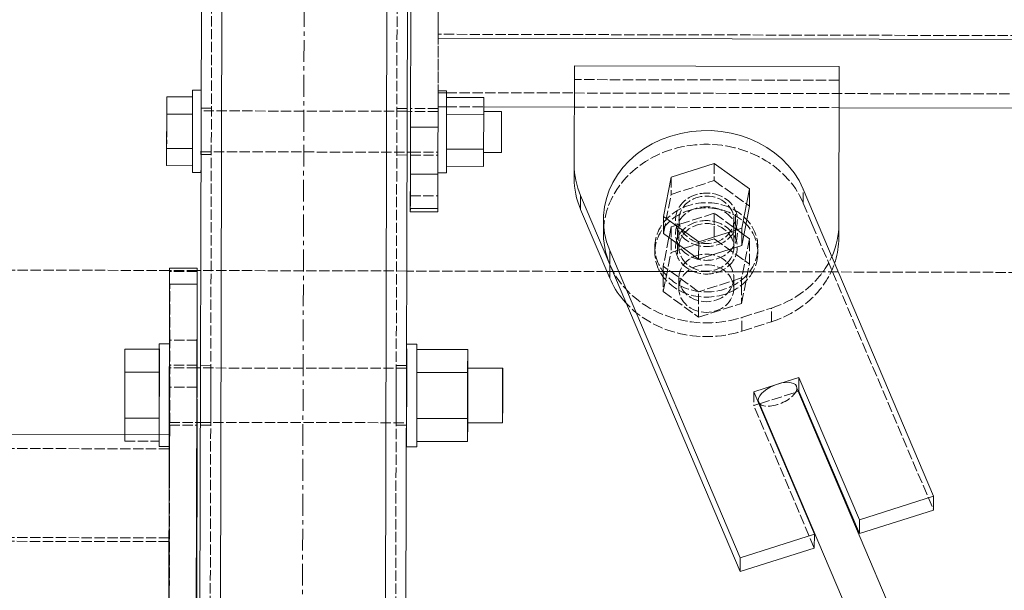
# Model space of a CAD drawing. Header units: millimetres. Extents: x -15129 to 9171, y -18789 to 5877.
# Tile 158 of 256: x -1201 to -915, y -15006 to -14840. Entities that reach past the tile are written whole.
import ezdxf

# ---------------------------------------------------------------- set-up
doc = ezdxf.new("R2010")
doc.units = ezdxf.units.MM
doc.linetypes.add('ACAD_ISO02W100', pattern=[15, 12, -3])
doc.linetypes.add('CENTER', pattern=[50.8, 31.75, -6.35, 6.35, -6.35])
for name, color, linetype in [('AS_Belki', 145, 'Continuous'), ('AS_Blachy', 30, 'Continuous'), ('AS_Sciany betonowe', 252, 'Continuous'), ('AS_Sruby', 9, 'Continuous')]:
    doc.layers.add(name, color=color, linetype=linetype)

msp = doc.modelspace()

# ---------------------------------------------------------------- linework, layer by layer
at = {"color": 5, "linetype": 'CENTER', "lineweight": 13, "ltscale": 0.2}
msp.add_line((-1118.09, -14663.04), (-1126.5, -17744.35, 38010), dxfattribs=at)
at = {"layer": 'AS_Belki', "color": 145, "linetype": 'Continuous', "lineweight": 13, "ltscale": 0.25}
for p, q in [((-1142.32, -14758.2), (-1147, -16827.95)), ((-1099, -16828.06), (-1094.32, -14758.31)), ((-1152.99, -16821.93), (-1148.33, -14764.19)), ((-1088.33, -14764.32), (-1092.66, -16678.61)), ((-1079.52, -14845.33), (-1079.44, -14810.69)), ((-178.61, -14847.37), (-1079.52, -14845.33)), ((-1066.26, -14865.36), (-1039.88, -14865.42)), ((-962.78, -14865.59), (-295.44, -14867.1)), ((-631.12, -15756.79), (-975.05, -14947.22)), ((-986.31, -14950.81), (-637.55, -15771.74)), ((-1157.85, -14960.8), (-2139.78, -14958.58))]:
    msp.add_line(p, q, dxfattribs=at)
at = {"layer": 'AS_Belki', "color": 84, "linetype": 'ACAD_ISO02W100', "lineweight": 13, "ltscale": 0.25}
for p, q in [((-1149.99, -16821.94), (-1145.33, -14764.19)), ((-1095.99, -16822.06), (-1091.33, -14764.31)), ((-1079.51, -14844.23), (-1079.56, -14864.47)), ((-178.6, -14846.27), (-1079.51, -14844.23)), ((-1079.55, -14861.23), (-1077.05, -14861.24)), ((-1077.05, -14861.24), (-1039.87, -14861.32)), ((-1039.87, -14861.32), (-181.14, -14863.26)), ((-1148.56, -14865.51), (-1148.56, -14865.7)), ((-1148.56, -14866.4), (-1148.56, -14865.51)), ((-1145.56, -14865.71), (-1148.56, -14865.7)), ((-1145.56, -14866.41), (-1145.56, -14865.71)), ((-1088.56, -14865.84), (-1091.56, -14865.83)), ((-1091.56, -14865.83), (-1091.56, -14866.53)), ((-1091.56, -14866.6), (-1091.56, -14866.53)), ((-1088.57, -14870.79), (-1088.56, -14866.61)), ((-1088.56, -14866.54), (-1088.56, -14865.84)), ((-1088.56, -14866.61), (-1088.56, -14866.54)), ((-1079.56, -14864.47), (-1079.56, -14864.51)), ((-1079.56, -14864.51), (-1079.56, -14865.33)), ((-1079.56, -14865.33), (-1077.06, -14865.34)), ((-1077.06, -14865.34), (-1066.26, -14865.36)), ((-1039.88, -14865.42), (-962.78, -14865.59)), ((-1088.59, -14878.67), (-1088.58, -14874.41)), ((-1148.59, -14878.53), (-1148.59, -14879.23)), ((-1148.59, -14879.23), (-1145.59, -14879.24)), ((-1145.59, -14879.24), (-1145.59, -14878.54)), ((-1145.59, -14878.78), (-1145.59, -14879.24)), ((-1091.59, -14879.36), (-1091.59, -14878.54)), ((-1091.59, -14878.66), (-1091.59, -14879.36)), ((-1091.59, -14879.36), (-1088.59, -14879.37)), ((-1088.59, -14879.37), (-1088.59, -14878.67)), ((-1148.74, -14944.78), (-1148.73, -14940.58)), ((-1145.73, -14940.59), (-1148.73, -14940.58)), ((-1145.73, -14940.59), (-1145.73, -14941.35)), ((-1091.73, -14940.65), (-1091.74, -14944.84)), ((-1088.74, -14940.65), (-1091.73, -14940.65)), ((-1088.73, -14940.65), (-1088.74, -14944.85)), ((-1148.73, -14941.35), (-1148.73, -14941.48)), ((-1145.73, -14941.35), (-1145.77, -14957.21)), ((-1145.75, -14946.95), (-1145.73, -14941.49)), ((-1145.73, -14941.49), (-1145.73, -14941.35)), ((-1091.77, -14957.27), (-1091.73, -14941.41)), ((-1091.73, -14941.55), (-1091.73, -14941.41)), ((-1088.73, -14941.55), (-1088.73, -14941.41)), ((-1088.76, -14953.85), (-1088.75, -14948.63)), ((-1088.75, -14948.63), (-1088.75, -14947.02)), ((-1148.77, -14957.07), (-1148.76, -14951.61)), ((-1145.76, -14951.61), (-1145.77, -14957.08)), ((-1148.77, -14957.21), (-1148.76, -14953.78)), ((-1145.76, -14953.78), (-1145.77, -14957.21)), ((-1091.76, -14953.84), (-1091.77, -14957.27)), ((-1088.77, -14957.28), (-1088.76, -14953.85)), ((-1148.77, -14957.97), (-1145.77, -14957.98)), ((-1145.77, -14957.21), (-1145.77, -14957.98)), ((-1091.77, -14958.04), (-1088.77, -14958.04)), ((-1088.77, -14957.14), (-1088.77, -14958.04)), ((-1157.78, -14960.8), (-1157.95, -15038.66)), ((-1157.78, -14960.8), (-1157.85, -14960.8)), ((-1157.79, -14964.9), (-1157.78, -14960.8)), ((-1157.86, -14964.9), (-2139.78, -14962.68)), ((-1157.79, -14964.9), (-1157.86, -14964.9)), ((-1157.85, -14991.9), (-1157.79, -14964.9)), ((-1157.92, -14991.9), (-2139.85, -14989.68)), ((-1157.85, -14990.8), (-2139.84, -14988.58)), ((-1157.85, -14991.9), (-1157.92, -14991.9))]:
    msp.add_line(p, q, dxfattribs=at)
at = {"layer": 'AS_Belki', "color": 145, "linetype": 'Continuous', "lineweight": 13, "ltscale": 0.25, "extrusion": (0.345362, -0.812934, 0.468896)}
msp.add_arc((-6747.84, -6271.68, 11813.87), 6, 348.6651, 168.6651, dxfattribs=at)
at = {"layer": 'AS_Belki', "color": 84, "linetype": 'ACAD_ISO02W100', "lineweight": 13, "ltscale": 0.25, "extrusion": (0.345362, -0.812934, 0.468896)}
msp.add_arc((-6747.84, -6271.68, 11813.87), 6, 168.6651, 348.6651, dxfattribs=at)
at = {"layer": 'AS_Blachy', "color": 145, "linetype": 'Continuous', "lineweight": 13, "ltscale": 0.25}
for p, q in [((-1087.49, -14835.74), (-1087.57, -14871.27)), ((-1039.85, -14853.42), (-1039.91, -14882.15)), ((-1004.52, -14853.5), (-1039.85, -14853.42)), ((-962.75, -14853.6), (-1004.52, -14853.5)), ((-962.86, -14903.55), (-962.75, -14853.6)), ((-962.75, -14853.6), (-962.76, -14857.6)), ((-1087.56, -14866.54), (-1087.56, -14865.84)), ((-1087.57, -14871.27), (-1087.59, -14878.85)), ((-1087.57, -14871.27), (-1079.57, -14871.28)), ((-1079.58, -14874.29), (-1079.57, -14871.28)), ((-1079.59, -14878.87), (-1079.58, -14874.29)), ((-1087.59, -14878.85), (-1087.61, -14884.93)), ((-1087.59, -14878.91), (-1087.59, -14879.37)), ((-1079.61, -14884.94), (-1079.59, -14878.87)), ((-1039.91, -14882.15), (-1039.92, -14886.15)), ((-1087.61, -14884.93), (-1087.63, -14894.93)), ((-1079.61, -14884.94), (-1087.61, -14884.93)), ((-1079.61, -14884.94), (-1079.63, -14894.94)), ((-935.26, -14978.7), (-973.25, -14889.28)), ((-1038.08, -14895.18), (-1038.07, -14891.18)), ((-1038.07, -14891.18), (-1029.56, -14911.2)), ((-1087.63, -14894.93), (-1079.63, -14894.94)), ((-1087.63, -14895.92), (-1087.63, -14894.93)), ((-1079.63, -14894.94), (-1079.63, -14895.94)), ((-1038.08, -14895.18), (-1029.57, -14915.2)), ((-1087.63, -14895.92), (-1079.63, -14895.94)), ((-1031.38, -14897.18), (-1031.38, -14901.18)), ((-962.85, -14899.58), (-962.86, -14903.58)), ((-1029.55, -14907.2), (-1029.56, -14911.2)), ((-991.56, -14996.62), (-1029.55, -14907.2)), ((-1157.73, -14912.29), (-1157.75, -14916.95)), ((-1149.73, -14912.3), (-1157.73, -14912.29)), ((-1149.73, -14912.3), (-1149.75, -14916.96)), ((-1149.72, -14913.3), (-1149.73, -14912.3)), ((-1029.56, -14911.2), (-1029.57, -14915.2)), ((-1029.56, -14911.2), (-991.57, -15000.62)), ((-1149.67, -14933.3), (-1149.72, -14913.3)), ((-1157.75, -14916.95), (-1158.06, -15055.51)), ((-1149.75, -14916.96), (-1157.75, -14916.95)), ((-1149.75, -14916.96), (-1150.06, -15055.52)), ((-1149.67, -14939.37), (-1149.67, -14933.3)), ((-1149.76, -14944.78), (-1149.75, -14940.58)), ((-1149.75, -14940.58), (-1149.74, -14941.03)), ((-1149.67, -14941.31), (-1149.67, -14939.37)), ((-1149.77, -14951.61), (-1149.76, -14944.78)), ((-987.59, -14948.29), (-981.01, -14946.2)), ((-980.34, -14945.98), (-974.45, -14944.11)), ((-974.46, -14948.11), (-974.45, -14944.11)), ((-974.45, -14944.11), (-956.84, -14985.57)), ((-969.98, -14989.75), (-987.59, -14948.29)), ((-974.65, -14948.17), (-974.46, -14948.11)), ((-974.46, -14948.11), (-956.85, -14989.57)), ((-1149.77, -14957.07), (-1149.77, -14951.61)), ((-986.1, -14951.81), (-985.91, -14951.75)), ((-1149.9, -15045.27), (-1149.7, -14957.21)), ((-1149.76, -14957.97), (-1149.77, -14957.07)), ((-1149.75, -14957.58), (-1149.76, -14957.97)), ((-956.84, -14985.57), (-935.26, -14978.7)), ((-935.27, -14982.7), (-935.26, -14978.7)), ((-956.85, -14989.57), (-935.27, -14982.7)), ((-956.84, -14985.57), (-956.85, -14989.57)), ((-991.56, -14996.62), (-969.98, -14989.75)), ((-969.99, -14993.75), (-969.98, -14989.75)), ((-991.57, -15000.62), (-969.99, -14993.75)), ((-991.57, -15000.62), (-991.56, -14996.62))]:
    msp.add_line(p, q, dxfattribs=at)
at = {"layer": 'AS_Blachy', "color": 84, "linetype": 'ACAD_ISO02W100', "lineweight": 13, "ltscale": 0.25}
for p, q in [((-1079.55, -14861.86), (-1079.52, -14845.33)), ((-1039.85, -14853.42), (-1039.86, -14857.42)), ((-962.76, -14857.6), (-1039.86, -14857.42)), ((-1079.56, -14864.91), (-1079.56, -14863.1)), ((-1079.56, -14865.86), (-1087.56, -14865.84)), ((-1079.56, -14865.62), (-1079.56, -14865.86)), ((-1079.57, -14871.28), (-1079.57, -14871.06)), ((-1087.59, -14879.37), (-1087.59, -14878.67)), ((-1087.59, -14879.37), (-1079.59, -14879.39)), ((-1079.59, -14878.69), (-1079.59, -14879.39)), ((-1079.59, -14878.93), (-1079.59, -14879.39)), ((-1039.91, -14882.15), (-1039.92, -14886.15)), ((-1087.61, -14884.93), (-1087.62, -14891.27)), ((-1079.62, -14891.28), (-1079.61, -14884.94)), ((-973.25, -14893.28), (-973.25, -14889.28)), ((-1087.62, -14891.27), (-1087.63, -14895.92)), ((-1087.62, -14891.27), (-1079.62, -14891.28)), ((-1079.63, -14895.94), (-1079.62, -14891.28)), ((-970.59, -14899.55), (-973.25, -14893.28)), ((-992.96, -14899.55), (-992.95, -14895.55)), ((-1009.85, -14900.93), (-1009.86, -14904.93)), ((-992.97, -14903.55), (-992.96, -14899.55)), ((-970.59, -14899.55), (-935.27, -14982.7)), ((-962.86, -14903.58), (-962.86, -14903.55)), ((-1009.86, -14905.19), (-1009.87, -14908.93)), ((-1009.86, -14904.93), (-1009.86, -14905.19)), ((-1157.72, -14913.28), (-1157.73, -14912.29)), ((-1149.72, -14913.3), (-1157.72, -14913.29)), ((-1157.67, -14933.29), (-1157.72, -14913.29)), ((-991.05, -14926.63), (-982.49, -14923.9)), ((-982.5, -14927.9), (-982.49, -14923.9)), ((-991.06, -14930.63), (-991.05, -14926.63)), ((-991.06, -14930.63), (-982.5, -14927.9)), ((-1149.67, -14933.3), (-1157.67, -14933.29)), ((-1157.67, -14939.36), (-1157.67, -14933.29)), ((-1157.76, -14944.77), (-1157.75, -14940.57)), ((-1157.75, -14940.57), (-1157.74, -14941.02)), ((-1149.75, -14940.58), (-1157.75, -14940.57)), ((-1157.74, -14941.02), (-1157.73, -14941.47)), ((-1157.68, -14946.95), (-1157.67, -14939.36)), ((-1149.74, -14941.03), (-1149.73, -14941.48)), ((-1157.73, -14941.47), (-1157.73, -14946.94)), ((-1149.73, -14941.48), (-1149.73, -14946.95)), ((-1149.68, -14946.96), (-1149.67, -14941.31)), ((-1157.77, -14951.6), (-1157.76, -14944.77)), ((-981.01, -14946.2), (-980.34, -14945.98)), ((-1157.68, -14946.95), (-1157.99, -15085.51)), ((-1157.73, -14946.94), (-1157.74, -14953.77)), ((-1149.68, -14946.96), (-1157.68, -14946.95)), ((-1149.73, -14946.95), (-1149.74, -14953.78)), ((-1149.7, -14957.21), (-1149.68, -14946.96)), ((-987.59, -14948.29), (-987.6, -14952.29)), ((-985.91, -14951.75), (-974.65, -14948.17)), ((-1157.77, -14957.06), (-1157.77, -14951.6)), ((-987.6, -14952.29), (-986.1, -14951.81)), ((-969.99, -14993.75), (-987.6, -14952.29)), ((-1157.74, -14953.77), (-1157.75, -14957.57)), ((-1149.74, -14953.78), (-1149.75, -14957.58)), ((-1157.76, -14957.96), (-1157.77, -14957.06)), ((-1157.75, -14957.57), (-1157.76, -14957.96)), ((-1157.76, -14957.96), (-1149.76, -14957.97))]:
    msp.add_line(p, q, dxfattribs=at)
at = {"layer": 'AS_Blachy', "color": 84, "linetype": 'ACAD_ISO02W100', "lineweight": 13, "ltscale": 0.25, "extrusion": (0.001127, 0.499998, 0.866026)}
for centre in [(967.81, 12904.18, -7450.22), (967.81, 12907.64, -7452.22), (967.81, 12911.11, -7454.22)]:
    msp.add_circle(centre, 9, dxfattribs=at)
at = {"layer": 'AS_Blachy', "color": 145, "linetype": 'Continuous', "lineweight": 13, "ltscale": 0.25, "extrusion": (0.001127, 0.499998, 0.866026)}
for centre, start, end in [((967.81, 12904.18, -7450.22), 200.3158, 20.3158), ((976.36, 12890.32, -7442.22), 359.9996, 20.3158), ((976.36, 12893.79, -7444.22), 359.9996, 20.3158), ((959.26, 12905.27, -7450.85), 159.6662, 179.9996), ((967.81, 12907.64, -7452.22), 357.8158, 20.3158), ((959.26, 12908.73, -7452.85), 165.2536, 179.9996), ((967.81, 12911.11, -7454.22), 20.3158, 36.1654)]:
    msp.add_arc(centre, 30, start, end, dxfattribs=at)
at = {"layer": 'AS_Blachy', "color": 84, "linetype": 'ACAD_ISO02W100', "lineweight": 13, "ltscale": 0.25, "extrusion": (0.001127, 0.499998, 0.866026)}
for centre, start, end in [((967.81, 12907.64, -7452.22), 200.3158, 357.8158), ((959.26, 12905.27, -7450.85), 110.3158, 159.6662), ((967.81, 12907.64, -7452.22), 20.3158, 110.3158), ((959.26, 12908.73, -7452.85), 110.3158, 165.2536), ((967.81, 12911.11, -7454.22), 36.1654, 110.3158)]:
    msp.add_arc(centre, 30, start, end, dxfattribs=at)
at = {"layer": 'AS_Sciany betonowe', "color": 145, "linetype": 'ACAD_ISO02W100', "lineweight": 13, "ltscale": 0.25}
for p, q in [((-1157.73, -14912.97), (-2139.67, -14910.74)), ((-1148.67, -14912.99), (-1149.72, -14912.99)), ((-1030.39, -14913.26), (-1088.67, -14913.13)), ((-295.44, -14914.93), (-962.99, -14913.41))]:
    msp.add_line(p, q, dxfattribs=at)
at = {"layer": 'AS_Sciany betonowe', "color": 84, "linetype": 'ACAD_ISO02W100', "lineweight": 13, "ltscale": 0.25}
for p, q in [((-1149.72, -14912.99), (-1157.73, -14912.97)), ((-1088.67, -14913.13), (-1148.67, -14912.99)), ((-1030.39, -14913.26), (-1028.68, -14913.26)), ((-962.99, -14913.41), (-1030.39, -14913.26)), ((-1028.68, -14913.26), (-1014.9, -14913.29)), ((-1013.98, -14913.3), (-1009, -14913.31)), ((-993.82, -14913.34), (-989.33, -14913.35)), ((-989.33, -14913.35), (-987.91, -14913.36)), ((-965.34, -14913.41), (-962.99, -14913.41))]:
    msp.add_line(p, q, dxfattribs=at)
at = {"layer": 'AS_Sruby', "color": 84, "linetype": 'ACAD_ISO02W100', "lineweight": 13, "ltscale": 0.25}
for p, q in [((-1151.05, -14860.56), (-1151.05, -14860.49)), ((-1151.05, -14861.1), (-1151.05, -14860.56)), ((-1148.55, -14860.57), (-1148.55, -14860.49)), ((-1148.55, -14861.1), (-1148.55, -14860.57)), ((-1079.55, -14860.65), (-1079.55, -14860.7)), ((-1079.55, -14860.65), (-1079.55, -14860.73)), ((-1077.05, -14860.73), (-1077.05, -14860.65)), ((-1077.05, -14860.73), (-1077.05, -14861.27)), ((-1158.55, -14862.43), (-1158.57, -14867.44)), ((-1151.07, -14867.45), (-1151.05, -14862.45)), ((-1151.06, -14863.44), (-1151.05, -14862.07)), ((-1151.06, -14862.93), (-1151.05, -14862.45)), ((-1151.06, -14865.55), (-1151.06, -14862.93)), ((-1151.06, -14865.16), (-1151.06, -14863.44)), ((-1151.05, -14862.07), (-1151.05, -14861.1)), ((-1077.06, -14862.61), (-1077.07, -14867.62)), ((-1077.06, -14863.61), (-1077.05, -14862.24)), ((-1077.06, -14862.61), (-1077.06, -14863.67)), ((-1077.06, -14865.32), (-1077.06, -14863.61)), ((-1077.06, -14863.67), (-1077.06, -14865.25)), ((-1077.05, -14861.27), (-1077.05, -14862.24)), ((-1151.07, -14867.15), (-1151.06, -14865.16)), ((-1088.56, -14866.65), (-1148.56, -14866.52)), ((-1148.56, -14866.52), (-1148.56, -14866.67)), ((-1158.57, -14867.44), (-1158.59, -14877.45)), ((-1151.07, -14867.45), (-1158.57, -14867.44)), ((-1151.09, -14877.47), (-1151.07, -14867.45)), ((-1079.56, -14866.67), (-1087.56, -14866.66)), ((-1079.56, -14866.63), (-1079.56, -14866.78)), ((-1079.56, -14866.63), (-1079.56, -14866.67)), ((-1079.56, -14866.78), (-1079.56, -14866.83)), ((-1077.07, -14867.62), (-1077.07, -14869.7)), ((-1061.07, -14867.47), (-1061.06, -14866.72)), ((-1061.07, -14869.01), (-1061.07, -14867.47)), ((-1061.07, -14869.66), (-1061.07, -14869.01)), ((-1077.07, -14869.7), (-1077.08, -14872.92)), ((-1151.09, -14877.47), (-1151.08, -14874.37)), ((-1077.08, -14873.82), (-1077.09, -14877.64)), ((-1077.08, -14872.92), (-1077.08, -14873.82)), ((-1151.09, -14878.46), (-1151.09, -14877.77)), ((-1077.09, -14877.64), (-1077.1, -14882.64)), ((-1077.09, -14877.64), (-1077.1, -14882.64)), ((-1066.29, -14877.66), (-1077.09, -14877.64)), ((-1066.29, -14877.41), (-1066.29, -14878.45)), ((-1061.09, -14877.43), (-1061.08, -14875.66)), ((-1061.09, -14878.46), (-1061.09, -14877.43)), ((-1151.1, -14880.37), (-1151.09, -14878.46)), ((-1151.1, -14881.98), (-1151.1, -14880.37)), ((-1148.59, -14878.26), (-1148.59, -14878.42)), ((-1148.59, -14878.42), (-1088.59, -14878.55)), ((-1087.59, -14878.55), (-1079.59, -14878.57)), ((-1079.59, -14878.57), (-1079.59, -14878.42)), ((-1077.09, -14879.93), (-1077.1, -14880.54)), ((-1077.1, -14880.54), (-1077.1, -14882.15)), ((-1061.09, -14878.61), (-1061.09, -14878.46)), ((-1151.1, -14883.22), (-1151.1, -14881.98)), ((-1151.1, -14884.05), (-1151.1, -14883.22)), ((-1079.6, -14883.39), (-1079.6, -14884.21)), ((-1077.1, -14882.15), (-1077.1, -14883.39)), ((-1077.1, -14883.39), (-1077.1, -14884.22)), ((-999.11, -14881.83), (-999.12, -14886.83)), ((-1151.1, -14884.44), (-1151.1, -14884.05)), ((-1148.6, -14884.06), (-1148.6, -14884.44)), ((-1148.6, -14884.36), (-1148.6, -14884.12)), ((-1148.6, -14884.36), (-1148.6, -14884.46)), ((-1079.6, -14884.21), (-1079.6, -14884.6)), ((-1079.6, -14884.52), (-1079.6, -14884.6)), ((-1077.1, -14884.22), (-1077.1, -14884.6)), ((-1011.67, -14885.82), (-1011.68, -14890.82)), ((-1011.68, -14890.82), (-999.12, -14886.83)), ((-999.12, -14886.83), (-988.85, -14894.24)), ((-1013.95, -14902.23), (-1011.68, -14890.82)), ((-999.15, -14896.33), (-1009.4, -14899.59)), ((-1009.39, -14897.96), (-1009.4, -14901.34)), ((-999.15, -14896.33), (-999.16, -14903.73)), ((-993.41, -14900.47), (-999.15, -14896.33)), ((-1011.7, -14900.32), (-1012.31, -14903.41)), ((-1011.7, -14900.32), (-1011.71, -14907.72)), ((-1009.61, -14899.66), (-1011.7, -14900.32)), ((-1009.4, -14899.59), (-1009.61, -14899.66)), ((-993.41, -14901.66), (-993.41, -14898.52)), ((-993.19, -14900.63), (-993.41, -14900.47)), ((-993.02, -14900.75), (-993.19, -14900.63)), ((-992.96, -14900.79), (-993.02, -14900.75)), ((-990.51, -14902.56), (-992.96, -14900.79)), ((-1012.31, -14903.41), (-1013.97, -14911.73)), ((-1011.71, -14907.72), (-999.16, -14903.73)), ((-1009.4, -14901.34), (-1009.41, -14905.34)), ((-999.16, -14903.73), (-988.89, -14911.14)), ((-993.42, -14905.66), (-993.41, -14901.66)), ((-988.87, -14903.74), (-991.15, -14915.16)), ((-988.87, -14903.74), (-990.51, -14902.56)), ((-988.89, -14911.14), (-988.87, -14903.74)), ((-1016.41, -14905.71), (-1016.41, -14907.21)), ((-1009.41, -14905.34), (-1009.41, -14905.51)), ((-1009.41, -14905.51), (-1009.41, -14905.96)), ((-993.42, -14906.39), (-993.42, -14905.66)), ((-993.42, -14906.52), (-993.42, -14906.39)), ((-1013.99, -14919.13), (-1011.71, -14907.72)), ((-986.43, -14908.27), (-986.43, -14906.77)), ((-1013.97, -14911.73), (-1013.98, -14914.78)), ((-1003.7, -14919.15), (-1013.97, -14911.73)), ((-991.16, -14922.56), (-988.89, -14911.14)), ((-1013.98, -14914.78), (-1013.99, -14919.13)), ((-1009.43, -14914.86), (-1009.44, -14917.96)), ((-991.15, -14915.16), (-1003.7, -14919.15)), ((-991.15, -14915.16), (-991.15, -14917.19)), ((-993.45, -14918.52), (-993.44, -14915.42)), ((-991.15, -14917.19), (-991.16, -14922.56)), ((-1013.99, -14919.13), (-1003.71, -14926.55)), ((-1003.71, -14926.55), (-1003.7, -14919.15)), ((-1003.71, -14926.55), (-991.16, -14922.56)), ((-1160.74, -14934.3), (-1160.73, -14934.39)), ((-1160.73, -14934.39), (-1160.73, -14935.06)), ((-1160.73, -14935.06), (-1160.72, -14936.27)), ((-1157.74, -14934.3), (-1157.79, -14934.3)), ((-1157.75, -14935.81), (-1157.74, -14934.78)), ((-1157.73, -14934.4), (-1157.74, -14934.3)), ((-1157.74, -14934.78), (-1157.74, -14934.3)), ((-1157.73, -14935.06), (-1157.73, -14934.4)), ((-1157.72, -14936.28), (-1157.73, -14935.06)), ((-1088.71, -14934.38), (-1088.7, -14934.47)), ((-1088.7, -14934.47), (-1088.7, -14935.14)), ((-1088.7, -14935.14), (-1088.69, -14936.36)), ((-1170.74, -14935.88), (-1170.72, -14942.57)), ((-1160.77, -14942.58), (-1160.74, -14935.89)), ((-1160.74, -14935.89), (-1160.75, -14935.89)), ((-1160.72, -14942.58), (-1160.74, -14935.89)), ((-1160.72, -14936.27), (-1160.72, -14937.99)), ((-1160.72, -14937.99), (-1160.72, -14940.13)), ((-1157.76, -14937.37), (-1157.75, -14935.81)), ((-1157.76, -14939.38), (-1157.76, -14937.37)), ((-1157.72, -14937.99), (-1157.72, -14936.28)), ((-1157.72, -14940.14), (-1157.72, -14937.99)), ((-1088.72, -14936.76), (-1088.73, -14937.45)), ((-1088.73, -14937.45), (-1088.73, -14939.46)), ((-1088.69, -14936.36), (-1088.69, -14938.07)), ((-1088.69, -14938.07), (-1088.69, -14940.21)), ((-1085.71, -14935.97), (-1085.74, -14942.66)), ((-1085.71, -14935.97), (-1085.69, -14942.66)), ((-1085.69, -14936.36), (-1085.69, -14935.92)), ((-1085.69, -14938.07), (-1085.69, -14936.36)), ((-1085.69, -14940.22), (-1085.69, -14938.07)), ((-1160.72, -14940.13), (-1160.72, -14942.63)), ((-1157.77, -14941.77), (-1157.76, -14939.38)), ((-1157.72, -14940.55), (-1157.72, -14940.14)), ((-1157.72, -14941.3), (-1157.72, -14940.55)), ((-1088.73, -14939.46), (-1088.74, -14941.85)), ((-1088.69, -14940.21), (-1088.69, -14942.71)), ((-1085.69, -14942.71), (-1085.69, -14940.22)), ((-1170.72, -14942.57), (-1170.74, -14955.94)), ((-1160.78, -14955.95), (-1160.77, -14942.58)), ((-1160.77, -14942.58), (-1160.72, -14942.58)), ((-1160.74, -14955.95), (-1160.72, -14942.58)), ((-1160.72, -14942.63), (-1160.72, -14945.38)), ((-1157.77, -14944.45), (-1157.77, -14941.77)), ((-1157.75, -14942.92), (-1157.76, -14945.27)), ((-1157.74, -14941.34), (-1157.75, -14941.54)), ((-1157.75, -14941.54), (-1157.75, -14942.92)), ((-1157.74, -14941.34), (-1157.74, -14942.34)), ((-1149.75, -14941.34), (-1157.74, -14941.34)), ((-1157.74, -14942.34), (-1157.73, -14944.4)), ((-1157.72, -14942.63), (-1157.72, -14941.3)), ((-1157.72, -14945.39), (-1157.72, -14942.63)), ((-1088.74, -14941.41), (-1148.73, -14941.35)), ((-1088.74, -14941.85), (-1088.74, -14944.52)), ((-1088.71, -14941.41), (-1088.73, -14941.41)), ((-1088.73, -14945.35), (-1088.72, -14943)), ((-1088.72, -14941.62), (-1088.71, -14941.41)), ((-1088.72, -14943), (-1088.72, -14941.62)), ((-1088.71, -14942.42), (-1088.71, -14941.41)), ((-1088.7, -14944.48), (-1088.71, -14942.42)), ((-1088.69, -14942.71), (-1088.69, -14945.46)), ((-1085.69, -14942.66), (-1085.71, -14956.04)), ((-1070.89, -14942.68), (-1085.69, -14942.66)), ((-1085.69, -14945.47), (-1085.69, -14942.71)), ((-1070.91, -14941.43), (-1070.92, -14941.64)), ((-1070.92, -14941.64), (-1070.92, -14943.02)), ((-1070.91, -14941.43), (-1070.91, -14942.44)), ((-1070.91, -14942.44), (-1070.9, -14944.5)), ((-1070.91, -14956.05), (-1070.89, -14942.68)), ((-1070.89, -14942.68), (-1070.89, -14941.43)), ((-1160.72, -14945.38), (-1160.72, -14948.28)), ((-1157.78, -14947.31), (-1157.77, -14944.45)), ((-1157.76, -14945.27), (-1157.77, -14948.22)), ((-1157.73, -14944.4), (-1157.73, -14947.2)), ((-1157.72, -14948.29), (-1157.72, -14945.39)), ((-1088.74, -14944.52), (-1088.75, -14947.39)), ((-1088.74, -14948.3), (-1088.73, -14945.35)), ((-1088.7, -14947.28), (-1088.7, -14944.48)), ((-1088.69, -14945.46), (-1088.69, -14948.36)), ((-1085.69, -14948.37), (-1085.69, -14945.47)), ((-1070.9, -14944.5), (-1070.9, -14947.3)), ((-1160.72, -14948.28), (-1160.73, -14951.22)), ((-1157.78, -14950.25), (-1157.78, -14947.31)), ((-1157.77, -14948.22), (-1157.77, -14951.34)), ((-1157.73, -14947.2), (-1157.74, -14950.31)), ((-1157.73, -14951.23), (-1157.72, -14948.29)), ((-1088.75, -14947.39), (-1088.75, -14948.62)), ((-1088.74, -14951.42), (-1088.74, -14948.3)), ((-1088.71, -14950.39), (-1088.7, -14947.28)), ((-1088.69, -14948.36), (-1088.69, -14951.3)), ((-1085.69, -14951.31), (-1085.69, -14948.37)), ((-1070.9, -14947.3), (-1070.91, -14950.41)), ((-1160.73, -14951.22), (-1160.73, -14954.09)), ((-1157.79, -14953.15), (-1157.78, -14950.25)), ((-1157.77, -14951.34), (-1157.77, -14954.14)), ((-1157.74, -14950.31), (-1157.74, -14953.27)), ((-1157.73, -14954.09), (-1157.73, -14951.23)), ((-1088.74, -14954.22), (-1088.74, -14951.42)), ((-1088.71, -14953.35), (-1088.71, -14950.39)), ((-1088.69, -14951.3), (-1088.7, -14954.17)), ((-1085.7, -14954.17), (-1085.69, -14951.31)), ((-1070.94, -14951.44), (-1070.94, -14954.24)), ((-1070.91, -14950.41), (-1070.91, -14953.37)), ((-1160.73, -14954.09), (-1160.74, -14956.76)), ((-1157.79, -14955.9), (-1157.79, -14953.15)), ((-1157.77, -14954.14), (-1157.77, -14956.2)), ((-1157.74, -14953.27), (-1157.75, -14955.61)), ((-1157.74, -14956.77), (-1157.73, -14954.09)), ((-1088.74, -14956.27), (-1088.74, -14954.22)), ((-1088.72, -14955.69), (-1088.71, -14953.35)), ((-1088.7, -14954.17), (-1088.7, -14956.85)), ((-1085.7, -14956.85), (-1085.7, -14954.17)), ((-1070.91, -14953.37), (-1070.92, -14955.71)), ((-1170.74, -14955.94), (-1170.77, -14962.63)), ((-1160.79, -14955.95), (-1160.74, -14955.95)), ((-1160.77, -14960.79), (-1160.78, -14955.95)), ((-1160.76, -14960.79), (-1160.74, -14955.95)), ((-1160.74, -14956.76), (-1160.74, -14959.15)), ((-1157.79, -14958.4), (-1157.79, -14955.9)), ((-1157.77, -14956.2), (-1157.76, -14957.2)), ((-1157.75, -14955.61), (-1157.76, -14956.99)), ((-1157.76, -14956.99), (-1157.76, -14957.2)), ((-1157.76, -14957.2), (-1149.77, -14957.21)), ((-1157.74, -14957.22), (-1157.74, -14956.77)), ((-1157.74, -14958), (-1157.74, -14957.22)), ((-1157.74, -14959.16), (-1157.74, -14958)), ((-1148.77, -14957.21), (-1088.77, -14957.28)), ((-1088.76, -14957.28), (-1088.73, -14957.28)), ((-1088.73, -14957.28), (-1088.74, -14956.27)), ((-1088.73, -14957.07), (-1088.72, -14955.69)), ((-1088.73, -14957.28), (-1088.73, -14957.07)), ((-1088.7, -14956.85), (-1088.71, -14959.24)), ((-1085.71, -14956.04), (-1085.74, -14962.72)), ((-1085.71, -14959.24), (-1085.7, -14956.85)), ((-1070.95, -14956.05), (-1070.91, -14956.05)), ((-1070.92, -14955.71), (-1070.93, -14957.09)), ((-1070.93, -14957.09), (-1070.93, -14957.3)), ((-1070.91, -14957.3), (-1070.91, -14956.05)), ((-1170.77, -14960.77), (-1170.77, -14962.63)), ((-1160.78, -14960.82), (-1160.78, -14962.25)), ((-1160.77, -14962.64), (-1160.76, -14960.79)), ((-1160.77, -14962.64), (-1160.77, -14960.79)), ((-1160.74, -14959.15), (-1160.75, -14961.16)), ((-1160.75, -14961.16), (-1160.75, -14962.72)), ((-1157.78, -14960.55), (-1157.79, -14958.4)), ((-1157.78, -14960.83), (-1157.78, -14960.55)), ((-1157.78, -14962.26), (-1157.78, -14960.83)), ((-1157.75, -14961.17), (-1157.74, -14959.16)), ((-1157.75, -14962.72), (-1157.75, -14961.17)), ((-1088.71, -14959.24), (-1088.72, -14961.25)), ((-1085.72, -14961.25), (-1085.71, -14959.24)), ((-1170.77, -14962.63), (-1160.78, -14962.64)), ((-1160.78, -14962.25), (-1160.78, -14963.47)), ((-1160.78, -14962.64), (-1160.77, -14962.64)), ((-1160.78, -14963.47), (-1160.77, -14964.14)), ((-1160.76, -14963.75), (-1160.77, -14964.23)), ((-1160.75, -14962.72), (-1160.76, -14963.75)), ((-1157.78, -14962.44), (-1157.78, -14962.26)), ((-1157.78, -14963.47), (-1157.78, -14962.44)), ((-1157.77, -14964.14), (-1157.78, -14963.47)), ((-1157.77, -14964.24), (-1157.76, -14963.76)), ((-1157.76, -14963.76), (-1157.75, -14962.72)), ((-1088.73, -14963.83), (-1088.74, -14964.31)), ((-1088.72, -14962.8), (-1088.73, -14963.83)), ((-1088.72, -14961.25), (-1088.72, -14962.8)), ((-1085.72, -14962.74), (-1085.72, -14961.25)), ((-1160.77, -14964.14), (-1160.77, -14964.23)), ((-1160.77, -14964.23), (-1157.85, -14964.24)), ((-1157.85, -14964.24), (-1157.79, -14964.24)), ((-1157.79, -14964.24), (-1157.77, -14964.24)), ((-1157.77, -14964.24), (-1157.77, -14964.14))]:
    msp.add_line(p, q, dxfattribs=at)
at = {"layer": 'AS_Sruby', "color": 145, "linetype": 'Continuous', "lineweight": 13, "ltscale": 0.25}
for p, q in [((-1148.55, -14860.49), (-1151.05, -14860.49)), ((-1151.05, -14860.87), (-1151.05, -14860.49)), ((-1151.05, -14861.7), (-1151.05, -14860.87)), ((-1148.55, -14860.5), (-1148.55, -14860.88)), ((-1077.05, -14860.65), (-1079.55, -14860.65)), ((-1079.55, -14860.7), (-1079.55, -14861.03)), ((-1077.05, -14860.65), (-1077.05, -14861.04)), ((-1158.55, -14862.43), (-1158.57, -14867.44)), ((-1151.05, -14862.45), (-1158.55, -14862.43)), ((-1151.06, -14862.94), (-1151.05, -14861.7)), ((-1151.06, -14864.55), (-1151.06, -14862.94)), ((-1079.56, -14863.1), (-1079.55, -14861.86)), ((-1079.55, -14861.03), (-1079.55, -14861.86)), ((-1077.05, -14861.87), (-1077.06, -14863.11)), ((-1066.26, -14862.64), (-1077.06, -14862.61)), ((-1077.06, -14863.11), (-1077.06, -14864.72)), ((-1077.05, -14861.04), (-1077.05, -14861.87)), ((-1066.27, -14867.65), (-1066.26, -14862.64)), ((-1151.07, -14868.6), (-1151.06, -14866.46)), ((-1151.06, -14866.46), (-1151.06, -14864.55)), ((-1079.56, -14866.62), (-1079.56, -14864.91)), ((-1077.06, -14865.25), (-1077.07, -14867.62)), ((-1077.06, -14864.72), (-1077.06, -14866.63)), ((-1158.57, -14867.44), (-1158.59, -14877.45)), ((-1158.57, -14867.44), (-1151.07, -14867.45)), ((-1151.07, -14870.9), (-1151.07, -14868.6)), ((-1087.56, -14866.66), (-1088.56, -14866.65)), ((-1079.57, -14868.77), (-1079.56, -14866.62)), ((-1079.57, -14871.06), (-1079.57, -14868.77)), ((-1077.06, -14866.63), (-1077.07, -14868.77)), ((-1077.07, -14867.62), (-1066.27, -14867.65)), ((-1077.07, -14868.77), (-1077.07, -14871.06)), ((-1066.29, -14877.66), (-1066.27, -14867.65)), ((-1066.26, -14866.86), (-1066.27, -14867.89)), ((-1061.06, -14866.72), (-1066.26, -14866.7)), ((-1066.26, -14866.86), (-1066.26, -14866.7)), ((-1061.07, -14867.9), (-1061.06, -14866.87)), ((-1061.07, -14869.66), (-1061.07, -14867.9)), ((-1061.06, -14866.87), (-1061.06, -14866.72)), ((-1151.08, -14873.25), (-1151.07, -14870.9)), ((-1077.07, -14871.06), (-1077.08, -14873.41)), ((-1061.08, -14871.88), (-1061.07, -14869.66)), ((-1061.08, -14874.22), (-1061.08, -14871.88)), ((-1151.08, -14875.57), (-1151.08, -14873.25)), ((-1077.08, -14872.92), (-1077.08, -14873.82)), ((-1077.08, -14873.41), (-1077.08, -14875.73)), ((-1061.09, -14876.32), (-1061.08, -14874.22)), ((-1158.59, -14877.45), (-1158.6, -14882.46)), ((-1158.59, -14877.45), (-1151.09, -14877.47)), ((-1151.09, -14877.77), (-1151.08, -14875.57)), ((-1151.09, -14877.77), (-1151.09, -14877.47)), ((-1151.09, -14879.77), (-1151.09, -14877.77)), ((-1077.08, -14875.73), (-1077.09, -14877.94)), ((-1077.09, -14877.64), (-1066.29, -14877.66)), ((-1077.09, -14877.94), (-1077.09, -14879.93)), ((-1066.3, -14882.67), (-1066.29, -14877.66)), ((-1066.29, -14877.85), (-1066.29, -14877.66)), ((-1066.29, -14878.6), (-1066.29, -14877.85)), ((-1061.09, -14877.86), (-1061.09, -14876.32)), ((-1061.09, -14878.61), (-1061.09, -14877.86)), ((-1151.1, -14881.48), (-1151.09, -14879.77)), ((-1088.59, -14878.55), (-1087.59, -14878.55)), ((-1077.1, -14881.65), (-1077.09, -14879.93)), ((-1066.29, -14878.6), (-1061.09, -14878.61)), ((-1158.6, -14882.46), (-1151.1, -14882.48)), ((-1151.1, -14882.85), (-1151.1, -14881.48)), ((-1151.1, -14883.82), (-1151.1, -14882.85)), ((-1077.1, -14883.02), (-1077.1, -14881.65)), ((-1077.1, -14882.64), (-1066.3, -14882.67)), ((-1077.1, -14883.02), (-1077.1, -14883.99)), ((-999.11, -14881.83), (-1011.67, -14885.82)), ((-988.84, -14889.24), (-999.11, -14881.83)), ((-1151.1, -14884.36), (-1151.1, -14883.82)), ((-1151.1, -14884.44), (-1151.1, -14884.36)), ((-1151.1, -14884.44), (-1148.6, -14884.44)), ((-1148.6, -14884.12), (-1148.6, -14883.83)), ((-1148.6, -14884.44), (-1148.6, -14884.46)), ((-1079.6, -14884.6), (-1077.1, -14884.6)), ((-1077.1, -14883.99), (-1077.1, -14884.53)), ((-1077.1, -14884.6), (-1077.1, -14884.53)), ((-1011.67, -14885.82), (-1013.94, -14897.23)), ((-988.84, -14889.24), (-991.11, -14900.66)), ((-988.85, -14894.24), (-988.84, -14889.24)), ((-991.12, -14905.66), (-988.85, -14894.24)), ((-1013.94, -14897.23), (-1013.95, -14902.23)), ((-1003.66, -14904.65), (-1013.94, -14897.23)), ((-991.11, -14900.66), (-1003.66, -14904.65)), ((-991.11, -14900.66), (-991.12, -14905.66)), ((-1013.95, -14902.23), (-1003.68, -14909.65)), ((-1003.68, -14909.65), (-1003.66, -14904.65)), ((-1003.68, -14909.65), (-991.12, -14905.66)), ((-1160.74, -14934.78), (-1160.75, -14935.81)), ((-1157.79, -14934.3), (-1160.74, -14934.3)), ((-1160.74, -14934.3), (-1160.74, -14934.78)), ((-1088.71, -14934.86), (-1088.72, -14935.89)), ((-1085.71, -14934.38), (-1088.71, -14934.38)), ((-1088.71, -14934.38), (-1088.71, -14934.86)), ((-1085.72, -14935.9), (-1085.71, -14934.86)), ((-1085.7, -14934.48), (-1085.71, -14934.38)), ((-1085.71, -14934.86), (-1085.71, -14934.38)), ((-1085.7, -14935.15), (-1085.7, -14934.48)), ((-1085.69, -14935.92), (-1085.7, -14935.15)), ((-1170.74, -14935.88), (-1170.77, -14942.57)), ((-1160.75, -14935.89), (-1170.74, -14935.88)), ((-1160.75, -14935.81), (-1160.76, -14937.36)), ((-1160.76, -14937.36), (-1160.76, -14939.37)), ((-1088.72, -14935.89), (-1088.72, -14936.76)), ((-1085.73, -14937.45), (-1085.72, -14935.9)), ((-1085.73, -14939.46), (-1085.73, -14937.45)), ((-1070.91, -14935.99), (-1085.71, -14935.97)), ((-1070.94, -14942.68), (-1070.91, -14935.99)), ((-1070.89, -14941.43), (-1070.91, -14935.99)), ((-1160.76, -14939.37), (-1160.77, -14941.76)), ((-1085.74, -14941.85), (-1085.73, -14939.46)), ((-1170.77, -14942.57), (-1170.78, -14955.94)), ((-1170.77, -14942.57), (-1160.77, -14942.58)), ((-1160.77, -14941.76), (-1160.77, -14944.44)), ((-1148.73, -14941.35), (-1149.75, -14941.34)), ((-1085.74, -14942.66), (-1085.75, -14956.04)), ((-1085.74, -14944.53), (-1085.74, -14941.85)), ((-1085.74, -14942.66), (-1070.94, -14942.68)), ((-1070.95, -14956.05), (-1070.94, -14942.68)), ((-1070.92, -14943.02), (-1070.93, -14945.37)), ((-1060.74, -14941.45), (-1070.91, -14941.43)), ((-1060.76, -14945.38), (-1060.75, -14943.03)), ((-1060.75, -14941.65), (-1060.74, -14941.45)), ((-1060.75, -14943.03), (-1060.75, -14941.65)), ((-1060.74, -14942.45), (-1060.74, -14941.45)), ((-1060.73, -14944.51), (-1060.74, -14942.45)), ((-1160.77, -14944.44), (-1160.78, -14947.31)), ((-1085.75, -14947.39), (-1085.74, -14944.53)), ((-1070.93, -14945.37), (-1070.94, -14948.32)), ((-1060.77, -14948.33), (-1060.76, -14945.38)), ((-1060.74, -14947.31), (-1060.73, -14944.51)), ((-1160.78, -14947.31), (-1160.78, -14950.25)), ((-1088.75, -14948.62), (-1088.75, -14950.33)), ((-1085.75, -14950.33), (-1085.75, -14947.39)), ((-1070.94, -14948.32), (-1070.94, -14951.44)), ((-1060.77, -14951.45), (-1060.77, -14948.33)), ((-1060.74, -14950.42), (-1060.74, -14947.31)), ((-1160.78, -14950.25), (-1160.79, -14953.15)), ((-1088.75, -14950.33), (-1088.75, -14953.23)), ((-1085.75, -14953.23), (-1085.75, -14950.33)), ((-1060.77, -14954.25), (-1060.77, -14951.45)), ((-1060.74, -14953.38), (-1060.74, -14950.42)), ((-1160.79, -14953.15), (-1160.79, -14955.9)), ((-1088.75, -14953.23), (-1088.76, -14955.98)), ((-1085.76, -14955.98), (-1085.75, -14953.23)), ((-1070.94, -14954.24), (-1070.94, -14956.29)), ((-1060.77, -14956.31), (-1060.77, -14954.25)), ((-1060.75, -14955.72), (-1060.74, -14953.38)), ((-1170.78, -14955.94), (-1160.79, -14955.95)), ((-1170.78, -14955.94), (-1170.77, -14960.77)), ((-1160.79, -14955.9), (-1160.79, -14958.4)), ((-1149.77, -14957.21), (-1148.77, -14957.21)), ((-1088.77, -14957.28), (-1088.76, -14957.28)), ((-1088.76, -14955.98), (-1088.76, -14958.48)), ((-1085.76, -14958.48), (-1085.76, -14955.98)), ((-1085.75, -14956.04), (-1070.95, -14956.05)), ((-1085.75, -14956.04), (-1085.74, -14962.72)), ((-1070.94, -14962.74), (-1070.95, -14956.05)), ((-1070.94, -14956.29), (-1070.93, -14957.3)), ((-1070.94, -14962.74), (-1070.91, -14957.3)), ((-1070.93, -14957.3), (-1060.76, -14957.31)), ((-1060.76, -14957.31), (-1060.77, -14956.31)), ((-1060.76, -14957.1), (-1060.75, -14955.72)), ((-1060.76, -14957.31), (-1060.76, -14957.1)), ((-1160.79, -14958.4), (-1160.78, -14960.54)), ((-1160.78, -14960.54), (-1160.78, -14960.82)), ((-1088.76, -14958.48), (-1088.75, -14960.62)), ((-1088.75, -14960.62), (-1088.75, -14962.34)), ((-1085.75, -14960.63), (-1085.76, -14958.48)), ((-1085.75, -14962.34), (-1085.75, -14960.63)), ((-1088.75, -14962.34), (-1088.75, -14963.55)), ((-1088.75, -14963.55), (-1088.74, -14964.22)), ((-1085.75, -14963.55), (-1085.75, -14962.34)), ((-1085.74, -14964.22), (-1085.75, -14963.55)), ((-1085.74, -14962.72), (-1070.94, -14962.74)), ((-1085.74, -14964.32), (-1085.73, -14963.84)), ((-1085.73, -14963.84), (-1085.72, -14962.8)), ((-1085.72, -14962.8), (-1085.72, -14962.74)), ((-1088.74, -14964.22), (-1088.74, -14964.31)), ((-1088.74, -14964.31), (-1085.74, -14964.32)), ((-1085.74, -14964.32), (-1085.74, -14964.22))]:
    msp.add_line(p, q, dxfattribs=at)
at = {"layer": 'AS_Sruby', "color": 84, "linetype": 'ACAD_ISO02W100', "lineweight": 13, "ltscale": 0.25, "extrusion": (0.001127, 0.499998, 0.866026)}
for centre, radius in [((967.81, 12904.18, -7450.22), 8), ((967.81, 12912.41, -7454.97), 15), ((967.81, 12911.11, -7454.22), 15), ((967.81, 12911.11, -7454.22), 8), ((967.81, 12918.81, -7458.67), 8), ((967.81, 12921.5, -7460.22), 8)]:
    msp.add_circle(centre, radius, dxfattribs=at)

doc.saveas('drawing.dxf')
